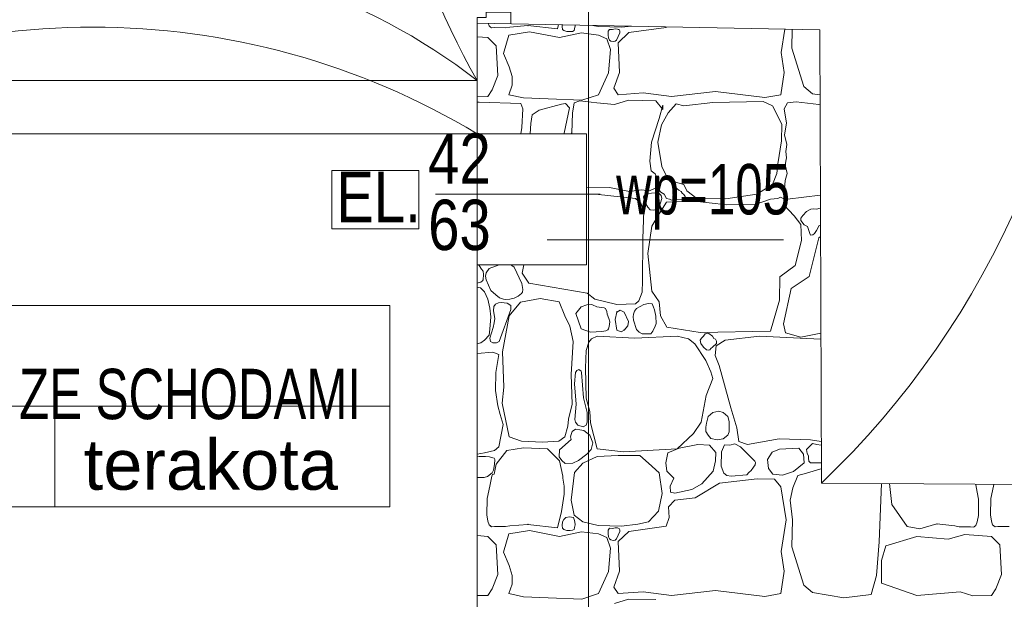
# Model space of a CAD drawing. Header units: millimetres. Extents: x -573548 to 674770, y -210017 to -47794.
# Tile 162 of 234: x 104894 to 107827, y -98054 to -96328. Entities that reach past the tile are written whole.
import ezdxf
from ezdxf.enums import TextEntityAlignment as Align

# ---------------------------------------------------------------- set-up
doc = ezdxf.new("R2010")
doc.units = ezdxf.units.MM
for name, color, linetype, lineweight in [('A.02 RZUT PIWNICY_is$0$_HATCH_Nr_pióra__18', 8, 'Continuous', 9), ('A.02 RZUT PIWNICY_is$0$A-DRZWI_Nr_pióra__9', 8, 'Continuous', 9), ('A.02 RZUT PIWNICY_is$0$A-OPISY-2_Nr_pióra__2', 8, 'Continuous', 9), ('A.02 RZUT PIWNICY_is$0$A-OPISY-3_Nr_pióra__6', 8, 'Continuous', 9), ('A.02 RZUT PIWNICY_is$0$DRZWI_Nr_pióra__41', 8, 'Continuous', 9), ('A.02 RZUT PIWNICY_is$0$opisy inne_Nr_pióra__1', 8, 'Continuous', 9), ('A.02 RZUT PIWNICY_is$0$PARAPET_Nr_pióra__7', 8, 'Continuous', 9), ('A.02 RZUT PIWNICY_is$0$podciagi_Nr_pióra__1', 8, 'Continuous', 9), ('A.02 RZUT PIWNICY_is$0$strop_Nr_pióra__1', 8, 'Continuous', 9), ('A.02 RZUT PIWNICY_is$0$Structural - Bearing_Nr_pióra__21', 8, 'Continuous', 9), ('A.02 RZUT PIWNICY_is$0$Structural - Grid', 8, 'Continuous', 9), ('A.02 RZUT PIWNICY_is$0$Structural - Grid_Nr_pióra__17', 8, 'Continuous', 9)]:
    doc.layers.add(name, color=color, linetype=linetype, lineweight=lineweight)
doc.styles.add('A.02 RZUT PIWNICY_is$0$STYL_AUTOMATYCZNY_1', font='arial.ttf')
doc.styles.add('A.02 RZUT PIWNICY_is$0$STYL_AUTOMATYCZNY_4', font='arial.ttf', dxfattribs={"width": 0.8})
doc.styles.add('A.02 RZUT PIWNICY_is$0$STYL_AUTOMATYCZNY_5', font='arial.ttf', dxfattribs={"width": 0.7})

# ---------------------------------------------------------------- blocks, each defined once
blk = doc.blocks.new('*X48622')
at = {"layer": 'A.02 RZUT PIWNICY_is$0$_HATCH_Nr_pióra__18'}
for p, q in [((106862.4, -96346.5), (106859.5, -96338.4)), ((107069.7, -96342.6), (107066.5, -96355.4)), ((107080.6, -96342.8), (107080.2, -96348.4)), ((107118.7, -96346.2), (107118.6, -96343.5)), ((106866.5, -96350), (106862.4, -96346.5)), ((106869.8, -96352.3), (106866.5, -96350)), ((106878.4, -96351.5), (106869.8, -96352.3)), ((106911.5, -96351.8), (106878.4, -96351.5)), ((106924.8, -96349.8), (106911.5, -96351.8)), ((106921, -96373.5), (106983.3, -96363.6)), ((106978.2, -96345.3), (106924.8, -96349.8)), ((107066.5, -96355.4), (106978.2, -96345.3)), ((106983.3, -96363.6), (107072.5, -96380.9)), ((107072.5, -96380.9), (107138.1, -96367.3)), ((107080.2, -96348.4), (107081.7, -96356.6)), ((107081.7, -96356.6), (107084.9, -96360.3)), ((107084.9, -96360.3), (107093.7, -96363.3)), ((107093.7, -96363.3), (107104.2, -96363.4)), ((107104.2, -96363.4), (107111, -96362.8)), ((107111, -96362.8), (107115.8, -96360.3)), ((107115.8, -96360.3), (107117.4, -96354.7)), ((107117.4, -96354.7), (107118.7, -96346.2)), ((107138.1, -96367.3), (107188.9, -96373.5)), ((107171.4, -96344.6), (107187.2, -96348.3)), ((107187.2, -96348.3), (107257, -96350.4)), ((107220.8, -96356.6), (107216.9, -96362.3)), ((107216.9, -96362.3), (107217.4, -96373.4)), ((107229.7, -96357.3), (107220.8, -96356.6)), ((107238.1, -96355.5), (107229.7, -96357.3)), ((107245, -96355.7), (107238.1, -96355.5)), ((107242, -96388.3), (107251.7, -96366.8)), ((107247.1, -96356.6), (107245, -96355.7)), ((107250.5, -96357.1), (107247.1, -96356.6)), ((107278.5, -96366.1), (107247.1, -96396.6)), ((107251.5, -96361.2), (107250.5, -96357.1)), ((107251.7, -96366.8), (107251.5, -96361.2)), ((107257, -96350.4), (107287.2, -96346.8)), ((107389.9, -96350.8), (107278.5, -96366.1)), ((107390.6, -96348.8), (107389.9, -96350.8)), ((107732.9, -96425.9), (107743.7, -96355.8)), ((107765.4, -96356.2), (107764.3, -96412.3)), ((106858.7, -96380.9), (106827.3, -96378.6)), ((106883.4, -96405.7), (106858.7, -96380.9)), ((106905.7, -96428), (106921, -96373.5)), ((107188.9, -96373.5), (107213.2, -96384.6)), ((107213.2, -96384.6), (107224, -96416.4)), ((107217.4, -96373.4), (107218.2, -96382.2)), ((107218.2, -96382.2), (107220.8, -96388.3)), ((107220.8, -96388.3), (107225.2, -96391.5)), ((107225.2, -96391.5), (107232.1, -96393)), ((107232.1, -96393), (107238.3, -96392)), ((107238.3, -96392), (107242, -96388.3)), ((107247.1, -96396.6), (107250.8, -96485)), ((106888.8, -96494.4), (106883.4, -96405.7)), ((106922.2, -96468), (106905.7, -96428)), ((107224, -96416.4), (107218.6, -96485.8)), ((107741.6, -96485), (107732.9, -96425.9)), ((107764.3, -96412.3), (107800.2, -96526.6)), ((106930.9, -96497.3), (106922.2, -96468)), ((107218.6, -96485.8), (107188.9, -96551.4)), ((107250.8, -96485), (107234.3, -96532)), ((107731.3, -96551.4), (107741.6, -96485)), ((106871.8, -96537), (106888.8, -96494.4)), ((106931.3, -96522.9), (106930.9, -96497.3)), ((106858.7, -96556.8), (106871.8, -96537)), ((106921, -96551.4), (106931.3, -96522.9)), ((107234.3, -96532), (107247.1, -96551.4)), ((107247.1, -96551.4), (107321, -96546)), ((107321, -96546), (107406, -96556.8)), ((107406, -96556.8), (107536.5, -96541.9)), ((107536.5, -96541.9), (107684.2, -96559.7)), ((107800.2, -96526.6), (107825.8, -96548.1)), ((107825.8, -96548.1), (107848, -96551.8)), ((106827.3, -96557.5), (106858.7, -96556.8)), ((106827.3, -96573.8), (106833.4, -96573.3)), ((106833.4, -96573.3), (106956.8, -96577)), ((106965.1, -96560.9), (106921, -96551.4)), ((106956.8, -96577), (106963.4, -96593.5)), ((107039, -96563.8), (106965.1, -96560.9)), ((107138.9, -96567.9), (107039, -96563.8)), ((107090.2, -96577.8), (107077.8, -96579.5)), ((107101.9, -96590.2), (107090.2, -96577.8)), ((107115.8, -96575.8), (107111.3, -96605.9)), ((107133.2, -96569.2), (107115.8, -96575.8)), ((107183.5, -96575.8), (107133.2, -96569.2)), ((107188.9, -96551.4), (107138.9, -96567.9)), ((107236.4, -96580.7), (107183.5, -96575.8)), ((107277.6, -96567.9), (107236.4, -96580.7)), ((107359.4, -96569.2), (107277.6, -96567.9)), ((107379.6, -96595.2), (107359.4, -96569.2)), ((107420, -96578.2), (107396.1, -96605.5)), ((107442.3, -96584.4), (107420, -96578.2)), ((107529.4, -96574.9), (107442.3, -96584.4)), ((107678.9, -96571.2), (107529.4, -96574.9)), ((107706.5, -96584.4), (107678.9, -96571.2)), ((107684.2, -96559.7), (107731.3, -96551.4)), ((107751.5, -96575.4), (107741.5, -96592.8)), ((107777.5, -96572.8), (107751.5, -96575.4)), ((107844.8, -96579.9), (107777.5, -96572.8)), ((106963.4, -96593.5), (106959.7, -96649.2)), ((107011.7, -96597.4), (106991.1, -96611.3)), ((107077.8, -96579.5), (107011.7, -96597.4)), ((107085.7, -96666.2), (107101.9, -96590.2)), ((107111.3, -96605.9), (107108.8, -96664.5)), ((107368.9, -96622), (107380, -96582)), ((107396.1, -96605.5), (107376.3, -96641.4)), ((107380, -96582), (107379.6, -96595.2)), ((107735, -96638.9), (107706.5, -96584.4)), ((107741.5, -96592.8), (107748.2, -96636.2)), ((107848.1, -96579.6), (107844.8, -96579.9)), ((106987, -96636.5), (106985.3, -96667.8)), ((106991.1, -96611.3), (106987, -96636.5)), ((107346.2, -96692.2), (107368.9, -96622)), ((107748.2, -96636.2), (107742.7, -96670.5)), ((106959.7, -96649.2), (106957.2, -96667.8)), ((107084.7, -96667.8), (107085.7, -96666.2)), ((107108.8, -96664.5), (107106.9, -96667.8)), ((107376.3, -96641.4), (107365.1, -96693)), ((107733.8, -96688.5), (107735, -96638.9)), ((107341.2, -96748.7), (107346.2, -96692.2)), ((107365.1, -96693), (107376.7, -96765.2)), ((107723, -96757.4), (107733.8, -96688.5)), ((107742.7, -96670.5), (107749.4, -96699.7)), ((107749.4, -96699.7), (107746.1, -96719.9)), ((107746.1, -96719.9), (107748, -96739.6)), ((107345.7, -96777.6), (107341.2, -96748.7)), ((107748, -96739.6), (107744.4, -96760.4)), ((107357.3, -96786.7), (107345.7, -96777.6)), ((107376.7, -96765.2), (107390.7, -96794.1)), ((107719.7, -96786.3), (107723, -96757.4)), ((107744.4, -96760.4), (107750, -96785.8)), ((107366, -96805.7), (107357.3, -96786.7)), ((107359.4, -96828.4), (107366, -96805.7)), ((107375.6, -96812.8), (107370.4, -96833.3)), ((107379.3, -96806.5), (107375.6, -96812.8)), ((107389.4, -96803), (107379.3, -96806.5)), ((107398.1, -96805.6), (107389.4, -96803)), ((107390.7, -96794.1), (107417.6, -96811.9)), ((107422.4, -96831.2), (107398.1, -96805.6)), ((107417.6, -96811.9), (107442.3, -96818.5)), ((107706.5, -96818.5), (107719.7, -96786.3)), ((107744.2, -96806.4), (107742.4, -96831.6)), ((107750, -96785.8), (107744.2, -96806.4)), ((107152.3, -96828.1), (107221.1, -96828)), ((107221.1, -96828), (107280.9, -96839.5)), ((107280.9, -96839.5), (107316.4, -96834.6)), ((107316.4, -96834.6), (107340, -96837.1)), ((107340, -96837.1), (107359.4, -96828.4)), ((107370.4, -96833.3), (107370.7, -96838.4)), ((107370.7, -96838.4), (107373.9, -96841.3)), ((107373.9, -96841.3), (107384, -96847.4)), ((107427.5, -96835), (107422.4, -96831.2)), ((107434.7, -96839.6), (107427.5, -96835)), ((107437.2, -96844.2), (107434.7, -96839.6)), ((107442.3, -96818.5), (107451.8, -96837.9)), ((107451.8, -96837.9), (107481.1, -96860.6)), ((107660.3, -96847), (107706.5, -96818.5)), ((107742.4, -96831.6), (107741.5, -96849.4)), ((107179.8, -96847), (107152.3, -96847.1)), ((107298.7, -96860.2), (107179.8, -96847)), ((107314.6, -96874.2), (107298.7, -96860.2)), ((107327.3, -96848.7), (107322.7, -96855.4)), ((107322.7, -96855.4), (107325.6, -96869.5)), ((107325.6, -96869.5), (107335.8, -96886.6)), ((107335.8, -96845.3), (107327.3, -96848.7)), ((107356.8, -96843.1), (107335.8, -96845.3)), ((107369.3, -96845.3), (107356.8, -96843.1)), ((107375.3, -96851), (107369.3, -96845.3)), ((107369.3, -96886.6), (107376.8, -96860)), ((107376.8, -96860), (107375.3, -96851)), ((107384, -96847.4), (107390.5, -96860.7)), ((107390.5, -96860.7), (107399.8, -96862.7)), ((107465.9, -96867.6), (107390.7, -96871.7)), ((107399.8, -96862.7), (107405.4, -96864.9)), ((107405.4, -96864.9), (107413.6, -96864.4)), ((107413.6, -96864.4), (107445.9, -96863.5)), ((107442.4, -96848.6), (107437.2, -96844.2)), ((107446.1, -96853.9), (107442.4, -96848.6)), ((107445.9, -96863.5), (107448.3, -96861.6)), ((107448.2, -96858.4), (107446.1, -96853.9)), ((107448.3, -96861.6), (107448.2, -96858.4)), ((107570.7, -96879.6), (107465.9, -96867.6)), ((107481.1, -96860.6), (107567.8, -96861.4)), ((107567.8, -96861.4), (107660.3, -96847)), ((107701.2, -96861.8), (107657.8, -96876.7)), ((107722.9, -96860.4), (107701.2, -96861.8)), ((107730.3, -96856.6), (107722.9, -96860.4)), ((107740.9, -96861.1), (107730.3, -96856.6)), ((107740.4, -96879.6), (107740.9, -96861.1)), ((107741.5, -96849.4), (107744.4, -96858.6)), ((107744.4, -96858.6), (107751.5, -96862.3)), ((107751.5, -96862.3), (107849.1, -96850.1)), ((107323.1, -96895.9), (107314.6, -96874.2)), ((107320.9, -96980), (107323.1, -96895.9)), ((107335.8, -96886.6), (107342.6, -96894.3)), ((107342.6, -96894.3), (107353.4, -96895.5)), ((107353.4, -96895.5), (107363.5, -96892.2)), ((107363.5, -96892.2), (107369.3, -96886.6)), ((107390.7, -96871.7), (107369.3, -96906)), ((107657.8, -96876.7), (107570.7, -96879.6)), ((107770.9, -96912.2), (107740.4, -96879.6)), ((107808.5, -96899.3), (107797.3, -96910.5)), ((107820.6, -96891.7), (107808.5, -96899.3)), ((107828.4, -96891.5), (107820.6, -96891.7)), ((107837.8, -96892.4), (107828.4, -96891.5)), ((107849.2, -96889.4), (107837.8, -96892.4)), ((107369.3, -96906), (107347.8, -96942.3)), ((107791.6, -96937.4), (107770.9, -96912.2)), ((107797.3, -96910.5), (107791.5, -96919.1)), ((107791.5, -96919.1), (107791.6, -96926)), ((107791.6, -96926), (107801.4, -96938.7)), ((107347.8, -96942.3), (107335.8, -97023.7)), ((107793.2, -96985.7), (107791.6, -96937.4)), ((107801.4, -96938.7), (107811.4, -96943.8)), ((107811.4, -96943.8), (107817.6, -96964.2)), ((107832.1, -96964.4), (107838, -96956.1)), ((107838, -96956.1), (107846.1, -96940.5)), ((107846.1, -96940.5), (107849.4, -96939.9)), ((107319.6, -97105.6), (107320.9, -96980)), ((107774.6, -97059.6), (107793.2, -96985.7)), ((107845.2, -96977.8), (107816.3, -97092.6)), ((107817.6, -96964.2), (107819.8, -96969.7)), ((107819.8, -96969.7), (107826.4, -96968.9)), ((107826.4, -96968.9), (107832.1, -96964.4)), ((107849.5, -96973), (107845.2, -96977.8)), ((107335.8, -97023.7), (107347.4, -97136.3)), ((106832.6, -97060.3), (106830.9, -97057.8)), ((106840.2, -97071), (106832.6, -97060.3)), ((106844.8, -97076.3), (106840.2, -97071)), ((106846.3, -97086.3), (106844.8, -97076.3)), ((106863.2, -97068.6), (106854.3, -97082.1)), ((106892.9, -97057.8), (106863.2, -97068.6)), ((106930.6, -97059.7), (106926.3, -97057.8)), ((106937.5, -97065.3), (106930.6, -97059.7)), ((106960, -97113), (106937.5, -97065.3)), ((106965.7, -97057.8), (106960.6, -97083.1)), ((107728.8, -97093.4), (107774.6, -97059.6)), ((106837.6, -97109.9), (106843, -97106)), ((106843, -97106), (106845, -97102.7)), ((106845, -97102.7), (106846.3, -97086.3)), ((106854.3, -97082.1), (106852.3, -97091.2)), ((106852.3, -97091.2), (106853.9, -97102.3)), ((106853.9, -97102.3), (106867.7, -97134.3)), ((106960.6, -97083.1), (106980.8, -97112.8)), ((107318.8, -97139.2), (107319.6, -97105.6)), ((107727.2, -97163.2), (107728.8, -97093.4)), ((107816.3, -97092.6), (107762.7, -97128.5)), ((106827.3, -97112), (106830.4, -97111.7)), ((106837.4, -97126.5), (106827.3, -97124.2)), ((106830.4, -97111.7), (106837.6, -97109.9)), ((106849.3, -97137.8), (106837.4, -97126.5)), ((106867.7, -97134.3), (106882.4, -97147)), ((106962.9, -97131.2), (106960, -97113)), ((106961.8, -97139), (106962.9, -97131.2)), ((106980.8, -97112.8), (107154.2, -97142.3)), ((107762.7, -97128.5), (107739.1, -97233.8)), ((106859.1, -97160.6), (106849.3, -97137.8)), ((106864.7, -97187.3), (106859.1, -97160.6)), ((106882.4, -97147), (106894, -97156)), ((106894, -97156), (106905.3, -97160.2)), ((106905.3, -97160.2), (106912.3, -97160.7)), ((106912.3, -97160.7), (106924.4, -97159.8)), ((106924.4, -97159.8), (106937, -97156.8)), ((106937, -97156.8), (106948.9, -97151.5)), ((106948.9, -97151.5), (106959, -97143.4)), ((107014.3, -97158.6), (106956.5, -97169.4)), ((106959, -97143.4), (106961.8, -97139)), ((107071.2, -97167.7), (107014.3, -97158.6)), ((107154.2, -97142.3), (107177.1, -97160.5)), ((107177.1, -97160.5), (107206.8, -97167.4)), ((107308.8, -97165.4), (107318.8, -97139.2)), ((107347.4, -97136.3), (107368.9, -97168.1)), ((107701.2, -97255.6), (107727.2, -97163.2)), ((106867.8, -97212.6), (106864.7, -97187.3)), ((106876.5, -97181.8), (106875.4, -97194.6)), ((106881.7, -97174.6), (106876.5, -97181.8)), ((106890.5, -97171), (106881.7, -97174.6)), ((106898.4, -97170), (106890.5, -97171)), ((106892.5, -97286.2), (106927.1, -97191.1)), ((106916, -97171.9), (106898.4, -97170)), ((106927.3, -97179.4), (106916, -97171.9)), ((106956.5, -97169.4), (106922.2, -97209.8)), ((106927.1, -97191.1), (106927.8, -97184)), ((106927.8, -97184), (106927.3, -97179.4)), ((107088.2, -97209.8), (107071.2, -97167.7)), ((107136.5, -97183), (107121.2, -97202.4)), ((107154.1, -97177), (107136.5, -97183)), ((107167.4, -97176), (107154.1, -97177)), ((107170.3, -97177.3), (107167.4, -97176)), ((107183.5, -97183), (107170.3, -97177.3)), ((107205.1, -97185.5), (107183.5, -97183)), ((107209.1, -97187.5), (107205.1, -97185.5)), ((107206.8, -97167.4), (107243.5, -97175.7)), ((107213, -97196.7), (107209.1, -97187.5)), ((107253.1, -97193.3), (107243, -97198.7)), ((107243.5, -97175.7), (107298.7, -97173.9)), ((107264.8, -97198.7), (107253.1, -97193.3)), ((107302, -97188.4), (107295.2, -97195.5)), ((107298.7, -97173.9), (107308.8, -97165.4)), ((107323.2, -97175.9), (107302, -97188.4)), ((107337.8, -97172.6), (107323.2, -97175.9)), ((107348.1, -97174.1), (107337.8, -97172.6)), ((107352.3, -97184.2), (107348.1, -97174.1)), ((107355.3, -97192), (107352.3, -97184.2)), ((107358.8, -97210.8), (107355.3, -97192)), ((107368.9, -97168.1), (107373, -97209.8)), ((106865.2, -97249.5), (106867.8, -97212.6)), ((106875.4, -97194.6), (106879.2, -97217.9)), ((106879.2, -97217.9), (106877.3, -97230.3)), ((106922.2, -97209.8), (106902.8, -97317.2)), ((107103.4, -97240.8), (107088.2, -97209.8)), ((107121.2, -97202.4), (107136.5, -97248.6)), ((107214.5, -97204.5), (107213, -97196.7)), ((107219.7, -97218), (107214.5, -97204.5)), ((107222.3, -97228), (107219.7, -97218)), ((107243, -97198.7), (107237.6, -97220.6)), ((107237.6, -97220.6), (107243, -97252.3)), ((107278, -97226.8), (107264.8, -97198.7)), ((107292.6, -97204.4), (107291.3, -97213.2)), ((107291.3, -97213.2), (107292.9, -97223)), ((107295.2, -97195.5), (107292.6, -97204.4)), ((107292.9, -97223), (107302, -97250.3)), ((107359.8, -97233), (107358.8, -97210.8)), ((107373, -97209.8), (107392.4, -97243.7)), ((106862.6, -97267), (106865.2, -97249.5)), ((106874.7, -97244.6), (106864.5, -97276)), ((106877.3, -97230.3), (106874.7, -97244.6)), ((107112.9, -97286.2), (107103.4, -97240.8)), ((107136.5, -97248.6), (107164.5, -97258.1)), ((107210.3, -97254), (107216.1, -97251.7)), ((107216.1, -97251.7), (107217.8, -97248.6)), ((107217.8, -97248.6), (107220.1, -97242)), ((107220.1, -97242), (107222.3, -97228)), ((107243, -97252.3), (107256, -97257.8)), ((107256, -97257.8), (107264.8, -97252.3)), ((107264.8, -97252.3), (107276, -97240)), ((107276, -97240), (107278, -97226.8)), ((107302, -97250.3), (107309.7, -97258.6)), ((107350.3, -97255.8), (107352.3, -97250.3)), ((107352.3, -97250.3), (107356, -97243.9)), ((107356, -97243.9), (107359.8, -97233)), ((107392.4, -97243.7), (107491, -97258.9)), ((107739.1, -97233.8), (107745.3, -97260.6)), ((106838.3, -97289.8), (106849.3, -97282)), ((106849.3, -97282), (106862.6, -97267)), ((106864.5, -97276), (106866.8, -97286.6)), ((107167.8, -97277.9), (107159.2, -97287.8)), ((107164.5, -97258.1), (107198.4, -97256.1)), ((107184.3, -97270.5), (107167.8, -97277.9)), ((107296.6, -97276.7), (107184.3, -97270.5)), ((107198.4, -97256.1), (107210.3, -97254)), ((107422.4, -97270.5), (107296.6, -97276.7)), ((107309.7, -97258.6), (107318.4, -97263.3)), ((107318.4, -97263.3), (107330.8, -97263.4)), ((107330.8, -97263.4), (107344.5, -97263.1)), ((107344.5, -97263.1), (107347.3, -97259.8)), ((107347.3, -97259.8), (107350.3, -97255.8)), ((107456.8, -97277.9), (107422.4, -97270.5)), ((107475.8, -97292.8), (107456.8, -97277.9)), ((107491, -97258.9), (107701.2, -97255.6)), ((107495, -97276.6), (107491.5, -97282.1)), ((107491.5, -97282.1), (107493.3, -97292.5)), ((107501, -97270.5), (107495, -97276.6)), ((107506.5, -97263.4), (107501, -97270.5)), ((107511.8, -97261.2), (107506.5, -97263.4)), ((107517.1, -97262.3), (107511.8, -97261.2)), ((107527.8, -97270.5), (107517.1, -97262.3)), ((107532.4, -97277), (107527.8, -97270.5)), ((107537.3, -97279.6), (107532.4, -97277)), ((107540.4, -97284.9), (107537.3, -97279.6)), ((107668.1, -97270.5), (107566.2, -97282.5)), ((107850.2, -97279.6), (107668.1, -97270.5)), ((107745.3, -97260.6), (107790.7, -97273)), ((107790.7, -97273), (107850.6, -97261)), ((107850.7, -97279.6), (107850.2, -97279.6)), ((106827.3, -97293.4), (106838.3, -97289.8)), ((106866.8, -97286.6), (106873.9, -97290.4)), ((106873.9, -97290.4), (106884.2, -97289.9)), ((106884.2, -97289.9), (106892.5, -97286.2)), ((107106.7, -97384.9), (107112.9, -97286.2)), ((107159.2, -97287.8), (107152.1, -97312.6)), ((107508.4, -97342.7), (107475.8, -97292.8)), ((107493.3, -97292.5), (107501, -97303.5)), ((107501, -97303.5), (107510.3, -97310.9)), ((107510.3, -97310.9), (107515, -97312.3)), ((107515, -97312.3), (107519.9, -97310.8)), ((107519.9, -97310.8), (107523.3, -97307.3)), ((107523.3, -97307.3), (107527.8, -97303.5)), ((107527.8, -97303.5), (107539.6, -97292.1)), ((107538.5, -97299), (107535.6, -97328.3)), ((107566.2, -97282.5), (107538.5, -97299)), ((107539.6, -97292.1), (107540.4, -97284.9)), ((106873.3, -97318), (106827.3, -97322)), ((106891.5, -97324.8), (106873.3, -97318)), ((106883, -97378.3), (106891.5, -97324.8)), ((106902.8, -97317.2), (106906.9, -97422.4)), ((107152.1, -97312.6), (107149.3, -97364.6)), ((107535.6, -97328.3), (107547.4, -97357.6)), ((107130.1, -97370), (107123.5, -97372.4)), ((107136.4, -97374.2), (107130.1, -97370)), ((107149.3, -97364.6), (107151.3, -97455)), ((107522.8, -97376.6), (107508.4, -97342.7)), ((107547.4, -97357.6), (107583.1, -97483.9)), ((106882.1, -97432.5), (106883, -97378.3)), ((107110, -97472.4), (107106.7, -97384.9)), ((107120.4, -97378.3), (107117.3, -97411.9)), ((107123.5, -97372.4), (107120.4, -97378.3)), ((107138.1, -97378.3), (107136.4, -97374.2)), ((107143.4, -97454), (107138.1, -97378.3)), ((107509.6, -97447.2), (107528.6, -97396.4)), ((107528.6, -97396.4), (107522.8, -97376.6)), ((106906.9, -97422.4), (106901.2, -97469.9)), ((107117.3, -97411.9), (107121.9, -97472.7)), ((106888.5, -97477.8), (106882.1, -97432.5)), ((107154.7, -97497.4), (107143.4, -97454)), ((107151.3, -97455), (107162.5, -97494.7)), ((107493.9, -97526.4), (107509.6, -97447.2)), ((106895.5, -97503.1), (106888.5, -97477.8)), ((106901.2, -97469.9), (106922.2, -97569.8)), ((107098.9, -97517.4), (107110, -97472.4)), ((107121.9, -97472.7), (107118.3, -97518.7)), ((107583.1, -97483.9), (107600.4, -97543.4)), ((106904.4, -97533.1), (106895.5, -97503.1)), ((107154.5, -97526.4), (107154.7, -97497.4)), ((107162.5, -97494.7), (107164.5, -97528.9)), ((107514.8, -97510), (107510.1, -97529.5)), ((107529.4, -97498.1), (107514.8, -97510)), ((107546.4, -97493.2), (107529.4, -97498.1)), ((107560.2, -97497.4), (107546.4, -97493.2)), ((107573.5, -97510), (107560.2, -97497.4)), ((107577.3, -97524.4), (107573.5, -97510)), ((106891.5, -97600.3), (106904.4, -97533.1)), ((107088.2, -97569.8), (107096.8, -97538.8)), ((107096.8, -97538.8), (107098.9, -97517.4)), ((107118.3, -97518.7), (107120.4, -97526.4)), ((107120.4, -97526.4), (107126.5, -97535)), ((107126.5, -97535), (107143.1, -97540.1)), ((107143.1, -97540.1), (107151.6, -97535.8)), ((107151.6, -97535.8), (107154.5, -97526.4)), ((107164.5, -97528.9), (107184.3, -97606.1)), ((107471.6, -97559.9), (107493.9, -97526.4)), ((107508.2, -97541.6), (107508, -97554)), ((107510.1, -97529.5), (107508.2, -97541.6)), ((107577.8, -97540), (107577.3, -97524.4)), ((107577.9, -97555), (107577.8, -97540)), ((107600.4, -97543.4), (107606.2, -97584.2)), ((106922.2, -97569.8), (106959.4, -97582.6)), ((107070, -97582.6), (107088.2, -97569.8)), ((107107.3, -97563.2), (107105, -97570.3)), ((107105, -97570.3), (107107.3, -97578.5)), ((107110.3, -97554.2), (107107.3, -97563.2)), ((107120.4, -97547.6), (107110.3, -97554.2)), ((107132.7, -97549.1), (107120.4, -97547.6)), ((107144.4, -97551), (107132.7, -97549.1)), ((107162.8, -97564.8), (107144.4, -97551)), ((107171.7, -97588.2), (107162.8, -97564.8)), ((107422.4, -97606.1), (107471.6, -97559.9)), ((107508, -97554), (107514.8, -97565.2)), ((107514.8, -97565.2), (107523.5, -97574.6)), ((107523.5, -97574.6), (107542.1, -97579.2)), ((107559.8, -97575.8), (107573.5, -97565.2)), ((107573.5, -97565.2), (107577.9, -97555)), ((107632.2, -97592.9), (107726.3, -97575.6)), ((107726.3, -97575.6), (107820, -97578.9)), ((106878.8, -97610.4), (106891.5, -97600.3)), ((106915.2, -97610.7), (106965.1, -97602.8)), ((106959.4, -97582.6), (107022.1, -97586.3)), ((106965.1, -97602.8), (107037, -97606.1)), ((107022.1, -97586.3), (107070, -97582.6)), ((107107.3, -97578.5), (107072.7, -97609.2)), ((107167, -97608.3), (107171.7, -97588.2)), ((107429.1, -97604), (107394.9, -97617.7)), ((107484, -97592.5), (107429.1, -97604)), ((107519.1, -97595.4), (107484, -97592.5)), ((107537.7, -97616.8), (107519.1, -97595.4)), ((107542.1, -97579.2), (107559.8, -97575.8)), ((107563.7, -97594.1), (107554.4, -97614.8)), ((107579.9, -97594.7), (107563.7, -97594.1)), ((107594.3, -97591), (107579.9, -97594.7)), ((107611.6, -97599.5), (107594.3, -97591)), ((107606.2, -97584.2), (107632.2, -97592.9)), ((107654.5, -97642.4), (107611.6, -97599.5)), ((107785, -97604), (107727.2, -97606.5)), ((107798.6, -97621.8), (107785, -97604)), ((107820, -97595.8), (107808.5, -97607.7)), ((107820, -97578.9), (107851.8, -97583.7)), ((107826, -97590.2), (107820, -97595.8)), ((107839, -97593.2), (107826, -97590.2)), ((107851.8, -97595.3), (107839, -97593.2)), ((106827.3, -97621.8), (106848.5, -97617.6)), ((106833.4, -97629.1), (106827.3, -97629.6)), ((106852, -97628.3), (106833.4, -97629.1)), ((106848.5, -97617.6), (106878.8, -97610.4)), ((106864.2, -97629.4), (106852, -97628.3)), ((106873.3, -97632.7), (106864.2, -97629.4)), ((106877.3, -97633.2), (106873.3, -97632.7)), ((106879.3, -97637.7), (106877.3, -97633.2)), ((106883.7, -97651.8), (106915.2, -97610.7)), ((107037, -97606.1), (107071.9, -97641.2)), ((107072.7, -97609.2), (107071.7, -97629.5)), ((107071.7, -97629.5), (107078.8, -97640.5)), ((107129.3, -97640.1), (107153.7, -97621.3)), ((107184.3, -97628.8), (107142.2, -97648.2)), ((107153.7, -97621.3), (107167, -97608.3)), ((107184.3, -97606.1), (107263.2, -97614.4)), ((107247.1, -97625.5), (107184.3, -97628.8)), ((107311.5, -97625.9), (107247.1, -97625.5)), ((107263.2, -97614.4), (107422.4, -97606.1)), ((107337.1, -97648.2), (107311.5, -97625.9)), ((107394.9, -97617.7), (107388.6, -97647.6)), ((107537.3, -97641.6), (107537.7, -97616.8)), ((107554.4, -97614.8), (107553.8, -97657.3)), ((107705.7, -97615.6), (107691.9, -97637.9)), ((107727.2, -97606.5), (107705.7, -97615.6)), ((107800.9, -97647.8), (107798.6, -97621.8)), ((107808.5, -97607.7), (107809.5, -97619.6)), ((107809.5, -97619.6), (107814.3, -97626.5)), ((107814.3, -97626.5), (107814.1, -97633.8)), ((107814.1, -97633.8), (107815, -97642.2)), ((106876, -97669.2), (106878.7, -97652.7)), ((106877.4, -97681.6), (106883.7, -97651.8)), ((106878.7, -97652.7), (106879.3, -97637.7)), ((107071.9, -97641.2), (107082.6, -97686.8)), ((107078.8, -97640.5), (107088.8, -97650)), ((107088.8, -97650), (107111.7, -97648.2)), ((107111.7, -97648.2), (107129.3, -97640.1)), ((107142.2, -97648.2), (107117.1, -97676.7)), ((107369.3, -97677.1), (107337.1, -97648.2)), ((107388.6, -97647.6), (107392, -97672.6)), ((107530.1, -97672.3), (107537.3, -97641.6)), ((107553.8, -97657.3), (107561.3, -97678.1)), ((107643.4, -97670.1), (107650.3, -97660.8)), ((107650.3, -97660.8), (107655.1, -97653.8)), ((107656.1, -97646.8), (107654.5, -97642.4)), ((107655.1, -97653.8), (107656.1, -97646.8)), ((107691.9, -97637.9), (107694.6, -97664.7)), ((107768.9, -97673.4), (107800.9, -97647.8)), ((107815, -97642.2), (107820, -97647.8)), ((107820, -97647.8), (107852, -97647.8)), ((106827.3, -97691.2), (106832.4, -97691.7)), ((106832.4, -97691.7), (106847.8, -97691.5)), ((106847.8, -97691.5), (106858, -97688.4)), ((106858, -97688.4), (106872, -97677.5)), ((106864.6, -97717.4), (106870.6, -97686.8)), ((106870.6, -97686.8), (106872.4, -97682.1)), ((106872, -97677.5), (106876, -97669.2)), ((106872.4, -97682.1), (106877.4, -97681.6)), ((107082.6, -97686.8), (107081.8, -97693.1)), ((107117.1, -97676.7), (107107.1, -97758.8)), ((107377.9, -97738.6), (107369.3, -97677.1)), ((107392, -97672.6), (107412.6, -97692.8)), ((107412.6, -97692.8), (107402.3, -97717.2)), ((107496, -97710.1), (107530.1, -97672.3)), ((107561.3, -97678.1), (107570.9, -97685.1)), ((107570.9, -97685.1), (107583.9, -97687.4)), ((107583.9, -97687.4), (107630.2, -97683)), ((107630.2, -97683), (107636.5, -97676)), ((107636.4, -97676.3), (107643.4, -97670.1)), ((107694.6, -97664.7), (107707.8, -97681.7)), ((107707.8, -97681.7), (107736.2, -97684.5)), ((107736.2, -97684.5), (107768.9, -97673.4)), ((107782, -97685.6), (107766.9, -97721.5)), ((107807.7, -97677.9), (107782, -97685.6)), ((107847.7, -97666.4), (107807.7, -97677.9)), ((107852.1, -97665), (107847.7, -97666.4)), ((106857, -97754), (106864.6, -97717.4)), ((107081.8, -97693.1), (107085.8, -97716.6)), ((107085.8, -97716.6), (107086.1, -97741.3)), ((107402.3, -97717.2), (107402.7, -97734.5)), ((107466.3, -97727.1), (107496, -97710.1)), ((107548.4, -97707.7), (107476.2, -97751.4)), ((107660.7, -97695.3), (107548.4, -97707.7)), ((107712.3, -97696.1), (107660.7, -97695.3)), ((107731.3, -97719.1), (107712.3, -97696.1)), ((107747.4, -97817.5), (107731.3, -97719.1)), ((107766.9, -97721.5), (107759.4, -97759.2)), ((108024, -97882.6), (108031.6, -97709.3)), ((108055, -97709.5), (108062.5, -97771.9)), ((108313.3, -97719.1), (108312.1, -97711.6)), ((108320, -97755.9), (108313.3, -97719.1)), ((108357, -97754), (108364.6, -97717.4)), ((108364.6, -97717.4), (108365.7, -97712.1)), ((107086.1, -97741.3), (107078.5, -97792.8)), ((107366.8, -97791), (107377.9, -97738.6)), ((107402.7, -97734.5), (107415.9, -97738.2)), ((107415.9, -97738.2), (107466.3, -97727.1)), ((107476.2, -97751.4), (107415.9, -97758.4)), ((106855.7, -97802.1), (106857, -97754)), ((107107.1, -97758.8), (107115.8, -97803)), ((107415.9, -97758.4), (107396.5, -97778.2)), ((107396.5, -97778.2), (107399.4, -97810.4)), ((107759.4, -97759.2), (107765.9, -97817.2)), ((108062.5, -97771.9), (108108.2, -97837.3)), ((108320, -97804), (108320, -97755.9)), ((108355.7, -97802.1), (108357, -97754)), ((106858.6, -97821.6), (106855.7, -97802.1)), ((107078.5, -97792.8), (107066.5, -97841.1)), ((107102.5, -97808.2), (107091.4, -97810.6)), ((107113.6, -97810.7), (107102.5, -97808.2)), ((107115.8, -97803), (107142.2, -97823.2)), ((107337.1, -97823.2), (107366.8, -97791)), ((108316.5, -97823.5), (108320, -97804)), ((108358.6, -97821.6), (108355.7, -97802.1)), ((106862.4, -97832.2), (106858.6, -97821.6)), ((106866.5, -97835.6), (106862.4, -97832.2)), ((106869.8, -97837.9), (106866.5, -97835.6)), ((106878.4, -97837.2), (106869.8, -97837.9)), ((106911.5, -97837.5), (106878.4, -97837.2)), ((106924.8, -97835.4), (106911.5, -97837.5)), ((106978.2, -97831), (106924.8, -97835.4)), ((107066.5, -97841.1), (106978.2, -97831)), ((107081, -97823.5), (107080.2, -97834.1)), ((107080.2, -97834.1), (107081.7, -97842.3)), ((107084.9, -97816.6), (107081, -97823.5)), ((107091.4, -97810.6), (107084.9, -97816.6)), ((107115.8, -97816.6), (107113.6, -97810.7)), ((107118.4, -97823), (107115.8, -97816.6)), ((107117.4, -97840.4), (107118.7, -97831.9)), ((107118.7, -97831.9), (107118.4, -97823)), ((107142.2, -97823.2), (107187.2, -97834)), ((107187.2, -97834), (107257, -97836)), ((107257, -97836), (107306.1, -97830.3)), ((107389.9, -97836.5), (107278.5, -97851.7)), ((107306.1, -97830.3), (107337.1, -97823.2)), ((107399.4, -97810.4), (107389.9, -97836.5)), ((107732.9, -97911.6), (107747.4, -97817.5)), ((107765.9, -97817.2), (107764.3, -97898)), ((108108.2, -97837.3), (108145.2, -97844.3)), ((108145.2, -97844.3), (108196.7, -97829.6)), ((108196.7, -97829.6), (108249.9, -97835.5)), ((108249.9, -97835.5), (108263.2, -97837.9)), ((108263.2, -97837.9), (108296.3, -97838.5)), ((108296.3, -97838.5), (108304.9, -97839.5)), ((108304.9, -97839.5), (108308.2, -97837.3)), ((108308.2, -97837.3), (108312.4, -97833.9)), ((108312.4, -97833.9), (108316.5, -97823.5)), ((108362.4, -97832.2), (108358.6, -97821.6)), ((108366.5, -97835.6), (108362.4, -97832.2)), ((108369.8, -97837.9), (108366.5, -97835.6)), ((108378.4, -97837.2), (108369.8, -97837.9)), ((108411.5, -97837.5), (108378.4, -97837.2)), ((106858.7, -97866.6), (106827.3, -97864.3)), ((106883.4, -97891.4), (106858.7, -97866.6)), ((106905.7, -97913.6), (106921, -97859.2)), ((106921, -97859.2), (106983.3, -97849.3)), ((106983.3, -97849.3), (107072.5, -97866.6)), ((107072.5, -97866.6), (107138.1, -97853)), ((107081.7, -97842.3), (107084.9, -97845.9)), ((107084.9, -97845.9), (107093.7, -97849)), ((107093.7, -97849), (107104.2, -97849.1)), ((107104.2, -97849.1), (107111, -97848.4)), ((107111, -97848.4), (107115.8, -97845.9)), ((107115.8, -97845.9), (107117.4, -97840.4)), ((107138.1, -97853), (107188.9, -97859.2)), ((107188.9, -97859.2), (107213.2, -97870.3)), ((107220.8, -97842.3), (107216.9, -97848)), ((107216.9, -97848), (107217.4, -97859)), ((107217.4, -97859), (107218.2, -97867.8)), ((107218.2, -97867.8), (107220.8, -97874)), ((107229.7, -97843), (107220.8, -97842.3)), ((107238.1, -97841.2), (107229.7, -97843)), ((107245, -97841.4), (107238.1, -97841.2)), ((107242, -97874), (107251.7, -97852.5)), ((107247.1, -97842.3), (107245, -97841.4)), ((107250.5, -97842.7), (107247.1, -97842.3)), ((107278.5, -97851.7), (107247.1, -97882.3)), ((107251.5, -97846.8), (107250.5, -97842.7)), ((107251.7, -97852.5), (107251.5, -97846.8)), ((108136.9, -97866.6), (108044.4, -97894.3)), ((108230.3, -97874.4), (108136.9, -97866.6)), ((108279.4, -97860.8), (108230.3, -97874.4)), ((108358.7, -97866.6), (108279.4, -97860.8)), ((108383.4, -97891.4), (108358.7, -97866.6)), ((106888.8, -97980.1), (106883.4, -97891.4)), ((107213.2, -97870.3), (107224, -97902.1)), ((107220.8, -97874), (107225.2, -97877.2)), ((107225.2, -97877.2), (107232.1, -97878.6)), ((107232.1, -97878.6), (107238.3, -97877.7)), ((107238.3, -97877.7), (107242, -97874)), ((107247.1, -97882.3), (107250.8, -97970.6)), ((107764.3, -97898), (107800.2, -98012.3)), ((108016.2, -97982.9), (108024, -97882.6)), ((108044.4, -97894.3), (108031.9, -97938.4)), ((108388.8, -97980.1), (108383.4, -97891.4)), ((106922.2, -97953.7), (106905.7, -97913.6)), ((107224, -97902.1), (107218.6, -97971.4)), ((107741.6, -97970.6), (107732.9, -97911.6)), ((106930.9, -97983), (106922.2, -97953.7)), ((108031.9, -97938.4), (108031.1, -98005.5)), ((106871.8, -98022.6), (106888.8, -97980.1)), ((106931.3, -98008.6), (106930.9, -97983)), ((107218.6, -97971.4), (107188.9, -98037.1)), ((107250.8, -97970.6), (107234.3, -98017.7)), ((107731.3, -98037.1), (107741.6, -97970.6)), ((108000.6, -98039.7), (108016.2, -97982.9)), ((108371.8, -98022.6), (108388.8, -97980.1)), ((106921, -98037.1), (106931.3, -98008.6)), ((107800.2, -98012.3), (107825.8, -98033.8)), ((108031.1, -98005.5), (108136.9, -98042.4)), ((106827.3, -98043.1), (106858.7, -98042.4)), ((106858.7, -98042.4), (106871.8, -98022.6)), ((106965.1, -98046.6), (106921, -98037.1)), ((107188.9, -98037.1), (107138.9, -98053.6)), ((107234.3, -98017.7), (107247.1, -98037.1)), ((107247.1, -98037.1), (107321, -98031.7)), ((107321, -98031.7), (107406, -98042.4)), ((107406, -98042.4), (107536.5, -98027.6)), ((107536.5, -98027.6), (107684.2, -98045.3)), ((107684.2, -98045.3), (107731.3, -98037.1)), ((107825.8, -98033.8), (107919.1, -98049.5)), ((107919.1, -98049.5), (108000.6, -98039.7)), ((108136.9, -98042.4), (108265.3, -98031.3)), ((108265.3, -98031.3), (108303.7, -98043.7)), ((108303.7, -98043.7), (108358.7, -98042.4)), ((108358.7, -98042.4), (108371.8, -98022.6)), ((107039, -98049.5), (106965.1, -98046.6)), ((107138.9, -98053.6), (107039, -98049.5)), ((107277.6, -98053.6), (107236.4, -98066.4)), ((107359.4, -98054.8), (107277.6, -98053.6))]:
    blk.add_line(p, q, dxfattribs=at)
for p in [(106866.5, -96350), (106866.5, -96350), (106978.2, -96345.3), (107359.4, -96828.4), (107243, -97198.7), (107264.8, -97252.3), (107527.8, -97303.5), (106866.5, -97835.6), (106866.5, -97835.6), (106978.2, -97831), (108196.7, -97829.6), (108308.2, -97837.3), (108308.2, -97837.3), (108366.5, -97835.6), (108366.5, -97835.6)]:
    blk.add_point(p, dxfattribs=at)
blk = doc.blocks.new('A.02 RZUT PIWNICY_is$0$Wypełnienie_14_1')
at = {"layer": 'A.02 RZUT PIWNICY_is$0$_HATCH_Nr_pióra__18'}
blk.add_blockref('*X48622', (0, 0), dxfattribs=at)
blk = doc.blocks.new('A.02 RZUT PIWNICY_is$0$Standardowy znacznik osi')
at = {"layer": 'A.02 RZUT PIWNICY_is$0$Structural - Grid_Nr_pióra__17'}
blk.add_line((1000, 0), (17855.4, 0), dxfattribs=at)
at = {"layer": 'A.02 RZUT PIWNICY_is$0$Structural - Grid_Nr_pióra__17', "style": 'A.02 RZUT PIWNICY_is$0$STYL_AUTOMATYCZNY_1'}
for tag, p in [('AC_MarkerText_1_0', (5, -80)), ('AC_MarkerText_1_1', (19360.4, -80))]:
    blk.add_attdef(tag, text='', height=350, rotation=270, dxfattribs=at).set_placement(p, align=Align.TOP_CENTER)
blk = doc.blocks.new('A.02 RZUT PIWNICY_is')
at = {"layer": 'A.02 RZUT PIWNICY_is$0$A-DRZWI_Nr_pióra__9'}
blk.add_line((107193.7, -96847.8), (106702.7, -96847.8), dxfattribs=at)
at = {"layer": 'A.02 RZUT PIWNICY_is$0$A-OPISY-3_Nr_pióra__6'}
for p, q in [((104635.7, -97478.8), (106567.3, -97478.8)), ((105568.8, -97478.8), (105568.8, -97778.9))]:
    blk.add_line(p, q, dxfattribs=at)
blk.add_lwpolyline([(104635.7, -97778.9), (104635.7, -97178.8), (106567.3, -97178.8), (106567.3, -97778.9)], close=True, dxfattribs=at)
at = {"layer": 'A.02 RZUT PIWNICY_is$0$DRZWI_Nr_pióra__41'}
blk.add_lwpolyline([(106827.3, -96337.7), (106827.3, -96321.1), (106854.3, -96321.1), (106854.3, -96305.3), (106927.2, -96305.5), (106927.3, -96337.8)], dxfattribs=at)
at = {"layer": 'A.02 RZUT PIWNICY_is$0$opisy inne_Nr_pióra__1'}
blk.add_lwpolyline([(106394.3, -96777.4), (106653.7, -96777.4), (106653.7, -96950.3), (106394.3, -96950.3)], close=True, dxfattribs=at)
at = {"layer": 'A.02 RZUT PIWNICY_is$0$PARAPET_Nr_pióra__7'}
blk.add_line((107035.5, -96983.1), (107739.7, -96983.1), dxfattribs=at)
at = {"layer": 'A.02 RZUT PIWNICY_is$0$podciagi_Nr_pióra__1'}
for p, q in [((104537.3, -96508.2), (106827.3, -96508.9)), ((106827.3, -96637.8), (106827.3, -97057.8)), ((105117.5, -96667.8), (106827.3, -96667.8))]:
    blk.add_line(p, q, dxfattribs=at)
blk.add_arc((106076.4, -95840.2), 2577.2, 313.5577, 46.5955, dxfattribs=at)
at = {"layer": 'A.02 RZUT PIWNICY_is$0$strop_Nr_pióra__1'}
for centre, radius, start, end in [((109098.3, -95233.6), 2604.7, 150.6832, 209.3168), ((105682.3, -97992.6), 1874.2, 52.3426, 127.6574), ((105682.3, -98572.7), 2222.6, 58.991, 121.009)]:
    blk.add_arc(centre, radius, start, end, dxfattribs=at)
at = {"layer": 'A.02 RZUT PIWNICY_is$0$Structural - Bearing_Nr_pióra__21'}
for p, q in [((107847.3, -96357.8), (106827.3, -96337.8)), ((106827.3, -96667.8), (106827.3, -96337.8)), ((107852.3, -97707.8), (107847.3, -96357.8)), ((107152.3, -96667.8), (106827.3, -96667.8)), ((107152.3, -97057.8), (107152.3, -96667.8)), ((106827.3, -99767.8), (106827.3, -97057.8)), ((107152.3, -97057.8), (106827.3, -97057.8)), ((107852.3, -97707.8), (109107.2, -97717))]:
    blk.add_line(p, q, dxfattribs=at)
at = {"layer": 'A.02 RZUT PIWNICY_is$0$_HATCH_Nr_pióra__18'}
blk.add_blockref('A.02 RZUT PIWNICY_is$0$Wypełnienie_14_1', (0, 0), dxfattribs=at)
at = {"layer": 'A.02 RZUT PIWNICY_is$0$Structural - Grid', "zscale": 1000, "rotation": 90}
blk.add_blockref('A.02 RZUT PIWNICY_is$0$Standardowy znacznik osi', (107158.2, -108395.1), dxfattribs=at)
at = {"layer": 'A.02 RZUT PIWNICY_is$0$A-OPISY-2_Nr_pióra__2', "char_height": 150, "attachment_point": 7}
for s, insert, style in [('\\A1;{\\pql;\\fArial|b0|i0|c238|p0;\\W0.700000;SIEŃ   ZE SCHODAMI}', (104998, -97519.6), 'A.02 RZUT PIWNICY_is$0$STYL_AUTOMATYCZNY_5'), ('\\A1;{\\pql;\\fArial|b0|i0|c238|p0;\\W1.000000;terakota}', (105655.2, -97729.8), 'A.02 RZUT PIWNICY_is$0$STYL_AUTOMATYCZNY_1')]:
    blk.add_mtext(s, dxfattribs=dict(at, insert=insert, style=style))
at = {"layer": 'A.02 RZUT PIWNICY_is$0$opisy inne_Nr_pióra__1', "char_height": 150, "attachment_point": 5, "style": 'A.02 RZUT PIWNICY_is$0$STYL_AUTOMATYCZNY_4'}
for s, insert in [('\\A1;{\\pqc;\\fArial|b0|i0|c238|p0;\\W0.800000;42}', (106774.3, -96741.2)), ('\\A1;{\\pqc;\\fArial|b0|i0|c238|p0;\\W0.800000;EL.}', (106533.3, -96855.8)), ('\\A1;{\\pqc;\\fArial|b0|i0|c238|p0;\\W0.800000;63}', (106774.3, -96939.9))]:
    blk.add_mtext(s, dxfattribs=dict(at, insert=insert))
at = {"layer": 'A.02 RZUT PIWNICY_is$0$PARAPET_Nr_pióra__7', "insert": (107241.1, -96953), "char_height": 150, "attachment_point": 7, "style": 'A.02 RZUT PIWNICY_is$0$STYL_AUTOMATYCZNY_5'}
blk.add_mtext('\\A1;{\\pql;\\fArial|b0|i0|c238|p0;\\W0.700000;wp=105}', dxfattribs=at)

msp = doc.modelspace()

# ---------------------------------------------------------------- block references
at = {"ltscale": 10}
msp.add_blockref('A.02 RZUT PIWNICY_is', (-570.2, 0), dxfattribs=at)

doc.saveas('drawing.dxf')
